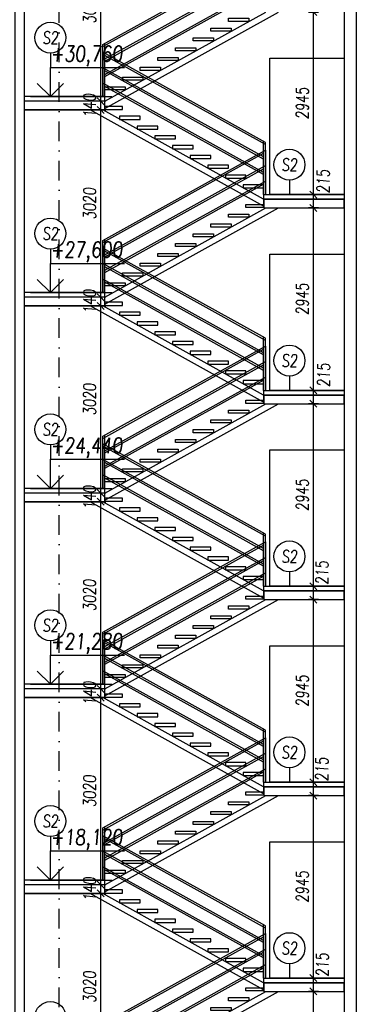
# Model space of a CAD drawing. Header units: millimetres. Extents: x -24606338 to 439687, y 151354 to 480404.
# Tile 64 of 93: x 362198 to 367602, y 203949 to 219834. Entities that reach past the tile are written whole.
import ezdxf
from ezdxf.enums import TextEntityAlignment as Align

# ---------------------------------------------------------------- set-up
doc = ezdxf.new("R2010")
doc.units = ezdxf.units.MM
doc.linetypes.add('ČERCHOVANÁ', pattern=[25.4, 12.7, -6.35, 0, -6.35])
for name, color, linetype in [('DVERE', 4, 'Continuous'), ('KOTY', 7, 'Continuous'), ('OSY', 7, 'Continuous'), ('TENKA', 4, 'Continuous'), ('TLUSTA', 2, 'Continuous'), ('ŽB', 3, 'Continuous')]:
    doc.layers.add(name, color=color, linetype=linetype)
doc.styles.add('CS-ROMANS', font='romans.shx', dxfattribs={"width": 0.75, "oblique": 5})
doc.styles.add('CS-ROMANS_100', font='romans.shx', dxfattribs={"width": 0.75, "oblique": 5, "height": 200})
doc.styles.add('ROMANS', font='romans.shx', dxfattribs={"width": 0.75, "oblique": 5, "height": 200})
doc.dimstyles.new('A_KÓTA_100', dxfattribs={"dimtxt": 200, "dimasz": 4, "dimexe": 100, "dimexo": 1500, "dimgap": 80, "dimtad": 1, "dimdec": 0, "dimdsep": 46, "dimtxsty": 'CS-ROMANS_100', "dimblk": 'KOT_CARA20', "dimcen": 90, "dimse1": 1, "dimse2": 1, "dimclrd": 256, "dimclre": 256, "dimclrt": 256, "dimadec": 0, "dimazin": 0, "dimtfac": 1, "dimtdec": 0, "dimtix": 1, "dimtmove": 2, "dimatfit": 3, "dimldrblk": 'OBLIQUE', "dimfxl": 1, "dimfxlon": 1, "dimtolj": 1, "dimarcsym": 0})

# ---------------------------------------------------------------- blocks, each defined once
blk = doc.blocks.new('VÝŠKOVÁ KÓTA 1')
at = {"ltscale": 0.25}
for p, q in [((0, 3.76), (9.59, 3.76)), ((0, 0), (0, 3.76)), ((0, 0), (-1.7, 1.7)), ((0, 0), (1.7, 1.7))]:
    blk.add_line(p, q, dxfattribs=at)
at = {"style": 'ROMANS', "oblique": 5, "width": 0.8}
blk.add_attdef('VÝŠKA', (0, 4.54), '', height=2, dxfattribs=at)
blk = doc.blocks.new('BUDOVA_A_schodiste_rez')
at = {"layer": 'TENKA', "color": 7}
for p, q in [((37, 2297), (37, 1580)), ((2663, 841), (37, 2297)), ((2663, 807), (67, 2246)), ((2632, 608), (37, 2047)), ((2632, 574), (67, 1996)), ((2632, 358), (37, 1797)), ((2632, 324), (67, 1746)), ((37, -739), (2663, 717)), ((37, -773), (2632, 666)), ((2663, 717), (2663, 0)), ((67, -972), (2663, 467)), ((67, -1006), (2632, 416)), ((67, -1222), (2663, 217)), ((67, -1256), (2632, 166))]:
    blk.add_line(p, q, dxfattribs=at)
for points in [[(67, 1580), (67, 2280)], [(2632, 0), (2632, 858)], [(2663, 0), (2663, 841)], [(2632, 0), (2632, 700)], [(37, -1580), (37, -739)], [(67, -1580), (67, -722)]]:
    blk.add_lwpolyline(points, dxfattribs=at)
at = {"layer": 'TENKA'}
for points in [[(2632, -189), (-171, 1365)], [(2632, -75), (35, 1365)], [(67, -1655), (2665, -215)], [(67, -1769), (2871, -215)]]:
    blk.add_lwpolyline(points, dxfattribs=at)
for points in [[(352, 1422), (67, 1422), (67, 1372), (352, 1372)], [(637, 1264), (307, 1264), (307, 1214), (637, 1214)], [(922, 1106), (592, 1106), (592, 1056), (922, 1056)], [(1207, 948), (877, 948), (877, 898), (1207, 898)], [(1492, 790), (1162, 790), (1162, 740), (1492, 740)], [(1777, 632), (1447, 632), (1447, 582), (1777, 582)], [(2062, 474), (1732, 474), (1732, 424), (2062, 424)], [(2347, 316), (2017, 316), (2017, 266), (2347, 266)], [(2632, 158), (2302, 158), (2302, 108), (2632, 108)], [(2347, -158), (2632, -158), (2632, -208), (2347, -208)], [(2062, -316), (2393, -316), (2393, -366), (2062, -366)], [(1777, -474), (2108, -474), (2108, -524), (1777, -524)], [(1492, -632), (1823, -632), (1823, -682), (1492, -682)], [(1207, -790), (1538, -790), (1538, -840), (1207, -840)], [(922, -948), (1253, -948), (1253, -998), (922, -998)], [(637, -1106), (968, -1106), (968, -1156), (637, -1156)], [(352, -1264), (683, -1264), (683, -1314), (352, -1314)], [(67, -1422), (398, -1422), (398, -1472), (67, -1472)]]:
    blk.add_lwpolyline(points, close=True, dxfattribs=at)
blk = doc.blocks.new('KOT_CARA20')
for p, q in [((0, 0), (-14.1, -14.1)), ((0, 20), (0, -20)), ((0, 0), (14.1, 14.1))]:
    blk.add_line(p, q)
blk = doc.blocks.new('*D2917')
at = {"layer": 'Defpoints', "color": 0, "transparency": 16777216}
for p in [(366942, 204157), (367438, 204157), (367438, 201212)]:
    blk.add_point(p, dxfattribs=at)
at = {"layer": 'KOTY', "lineweight": -2, "transparency": 16777216}
blk.add_line((366942, 201216), (366942, 204153), dxfattribs=at)
at = {"layer": 'KOTY', "lineweight": -2, "transparency": 16777216, "xscale": 4, "yscale": 4, "zscale": 4}
for p, rotation in [((366942, 204157), 90), ((366942, 201212), 270)]:
    blk.add_blockref('KOT_CARA20', p, dxfattribs=dict(at, rotation=rotation))
at = {"layer": 'KOTY', "transparency": 16777216, "insert": (366762, 202685), "char_height": 200, "attachment_point": 5, "rotation": 90, "style": 'CS-ROMANS_100'}
blk.add_mtext('\\A1;2945', dxfattribs=at)
blk = doc.blocks.new('_OBLIQUE')
at = {"color": 0, "linetype": 'ByBlock', "ltscale": 15}
blk.add_line((-0.5, -0.5), (0.5, 0.5), dxfattribs=at)
blk = doc.blocks.new('*D2918')
at = {"layer": 'Defpoints', "color": 0, "transparency": 16777216}
for p in [(366942, 204372), (367438, 204372), (367438, 204157)]:
    blk.add_point(p, dxfattribs=at)
at = {"layer": 'KOTY', "lineweight": -2, "transparency": 16777216}
blk.add_line((366942, 204161), (366942, 204368), dxfattribs=at)
at = {"layer": 'KOTY', "lineweight": -2, "transparency": 16777216, "xscale": 4, "yscale": 4, "zscale": 4}
for p, rotation in [((366942, 204372), 90), ((366942, 204157), 270)]:
    blk.add_blockref('KOT_CARA20', p, dxfattribs=dict(at, rotation=rotation))
at = {"layer": 'KOTY', "transparency": 16777216, "insert": (367086, 204585), "char_height": 200, "attachment_point": 5, "rotation": 90, "style": 'CS-ROMANS_100'}
blk.add_mtext('\\A1;215', dxfattribs=at)
blk = doc.blocks.new('*D2919')
at = {"layer": 'Defpoints', "color": 0, "transparency": 16777216}
for p in [(366942, 207317), (367438, 207317), (367438, 204372)]:
    blk.add_point(p, dxfattribs=at)
at = {"layer": 'KOTY', "lineweight": -2, "transparency": 16777216}
blk.add_line((366942, 204376), (366942, 207313), dxfattribs=at)
at = {"layer": 'KOTY', "lineweight": -2, "transparency": 16777216, "xscale": 4, "yscale": 4, "zscale": 4}
for p, rotation in [((366942, 207317), 90), ((366942, 204372), 270)]:
    blk.add_blockref('KOT_CARA20', p, dxfattribs=dict(at, rotation=rotation))
at = {"layer": 'KOTY', "transparency": 16777216, "insert": (366762, 205845), "char_height": 200, "attachment_point": 5, "rotation": 90, "style": 'CS-ROMANS_100'}
blk.add_mtext('\\A1;2945', dxfattribs=at)
blk = doc.blocks.new('*D2920')
at = {"layer": 'Defpoints', "color": 0, "transparency": 16777216}
for p in [(366942, 207532), (367438, 207532), (367438, 207317)]:
    blk.add_point(p, dxfattribs=at)
at = {"layer": 'KOTY', "lineweight": -2, "transparency": 16777216}
blk.add_line((366942, 207321), (366942, 207528), dxfattribs=at)
at = {"layer": 'KOTY', "lineweight": -2, "transparency": 16777216, "xscale": 4, "yscale": 4, "zscale": 4}
for p, rotation in [((366942, 207532), 90), ((366942, 207317), 270)]:
    blk.add_blockref('KOT_CARA20', p, dxfattribs=dict(at, rotation=rotation))
at = {"layer": 'KOTY', "transparency": 16777216, "insert": (367077, 207741), "char_height": 200, "attachment_point": 5, "rotation": 90, "style": 'CS-ROMANS_100'}
blk.add_mtext('\\A1;215', dxfattribs=at)
blk = doc.blocks.new('*D2921')
at = {"layer": 'Defpoints', "color": 0, "transparency": 16777216}
for p in [(366942, 210477), (367438, 210477), (367438, 207532)]:
    blk.add_point(p, dxfattribs=at)
at = {"layer": 'KOTY', "lineweight": -2, "transparency": 16777216}
blk.add_line((366942, 207536), (366942, 210473), dxfattribs=at)
at = {"layer": 'KOTY', "lineweight": -2, "transparency": 16777216, "xscale": 4, "yscale": 4, "zscale": 4}
for p, rotation in [((366942, 210477), 90), ((366942, 207532), 270)]:
    blk.add_blockref('KOT_CARA20', p, dxfattribs=dict(at, rotation=rotation))
at = {"layer": 'KOTY', "transparency": 16777216, "insert": (366762, 209005), "char_height": 200, "attachment_point": 5, "rotation": 90, "style": 'CS-ROMANS_100'}
blk.add_mtext('\\A1;2945', dxfattribs=at)
blk = doc.blocks.new('*D2922')
at = {"layer": 'Defpoints', "color": 0, "transparency": 16777216}
for p in [(366942, 210692), (367438, 210692), (367438, 210477)]:
    blk.add_point(p, dxfattribs=at)
at = {"layer": 'KOTY', "lineweight": -2, "transparency": 16777216}
blk.add_line((366942, 210481), (366942, 210688), dxfattribs=at)
at = {"layer": 'KOTY', "lineweight": -2, "transparency": 16777216, "xscale": 4, "yscale": 4, "zscale": 4}
for p, rotation in [((366942, 210692), 90), ((366942, 210477), 270)]:
    blk.add_blockref('KOT_CARA20', p, dxfattribs=dict(at, rotation=rotation))
at = {"layer": 'KOTY', "transparency": 16777216, "insert": (367080, 210910), "char_height": 200, "attachment_point": 5, "rotation": 90, "style": 'CS-ROMANS_100'}
blk.add_mtext('\\A1;215', dxfattribs=at)
blk = doc.blocks.new('*D2923')
at = {"layer": 'Defpoints', "color": 0, "transparency": 16777216}
for p in [(366942, 213637), (367438, 213637), (367438, 210692)]:
    blk.add_point(p, dxfattribs=at)
at = {"layer": 'KOTY', "lineweight": -2, "transparency": 16777216}
blk.add_line((366942, 210696), (366942, 213633), dxfattribs=at)
at = {"layer": 'KOTY', "lineweight": -2, "transparency": 16777216, "xscale": 4, "yscale": 4, "zscale": 4}
for p, rotation in [((366942, 213637), 90), ((366942, 210692), 270)]:
    blk.add_blockref('KOT_CARA20', p, dxfattribs=dict(at, rotation=rotation))
at = {"layer": 'KOTY', "transparency": 16777216, "insert": (366762, 212165), "char_height": 200, "attachment_point": 5, "rotation": 90, "style": 'CS-ROMANS_100'}
blk.add_mtext('\\A1;2945', dxfattribs=at)
blk = doc.blocks.new('*D2924')
at = {"layer": 'Defpoints', "color": 0, "transparency": 16777216}
for p in [(366942, 213852), (367438, 213852), (367438, 213637)]:
    blk.add_point(p, dxfattribs=at)
at = {"layer": 'KOTY', "lineweight": -2, "transparency": 16777216}
blk.add_line((366942, 213641), (366942, 213848), dxfattribs=at)
at = {"layer": 'KOTY', "lineweight": -2, "transparency": 16777216, "xscale": 4, "yscale": 4, "zscale": 4}
for p, rotation in [((366942, 213852), 90), ((366942, 213637), 270)]:
    blk.add_blockref('KOT_CARA20', p, dxfattribs=dict(at, rotation=rotation))
at = {"layer": 'KOTY', "transparency": 16777216, "insert": (367107, 214099), "char_height": 200, "attachment_point": 5, "rotation": 90, "style": 'CS-ROMANS_100'}
blk.add_mtext('\\A1;215', dxfattribs=at)
blk = doc.blocks.new('*D2925')
at = {"layer": 'Defpoints', "color": 0, "transparency": 16777216}
for p in [(366942, 216797), (367438, 216797), (367438, 213852)]:
    blk.add_point(p, dxfattribs=at)
at = {"layer": 'KOTY', "lineweight": -2, "transparency": 16777216}
blk.add_line((366942, 213856), (366942, 216793), dxfattribs=at)
at = {"layer": 'KOTY', "lineweight": -2, "transparency": 16777216, "xscale": 4, "yscale": 4, "zscale": 4}
for p, rotation in [((366942, 216797), 90), ((366942, 213852), 270)]:
    blk.add_blockref('KOT_CARA20', p, dxfattribs=dict(at, rotation=rotation))
at = {"layer": 'KOTY', "transparency": 16777216, "insert": (366762, 215325), "char_height": 200, "attachment_point": 5, "rotation": 90, "style": 'CS-ROMANS_100'}
blk.add_mtext('\\A1;2945', dxfattribs=at)
blk = doc.blocks.new('*D2926')
at = {"layer": 'Defpoints', "color": 0, "transparency": 16777216}
for p in [(366942, 217012), (367438, 217012), (367438, 216797)]:
    blk.add_point(p, dxfattribs=at)
at = {"layer": 'KOTY', "lineweight": -2, "transparency": 16777216}
blk.add_line((366942, 216801), (366942, 217008), dxfattribs=at)
at = {"layer": 'KOTY', "lineweight": -2, "transparency": 16777216, "xscale": 4, "yscale": 4, "zscale": 4}
for p, rotation in [((366942, 217012), 90), ((366942, 216797), 270)]:
    blk.add_blockref('KOT_CARA20', p, dxfattribs=dict(at, rotation=rotation))
at = {"layer": 'KOTY', "transparency": 16777216, "insert": (367099, 217224), "char_height": 200, "attachment_point": 5, "rotation": 90, "style": 'CS-ROMANS_100'}
blk.add_mtext('\\A1;215', dxfattribs=at)
blk = doc.blocks.new('*D2927')
at = {"layer": 'Defpoints', "color": 0, "transparency": 16777216}
for p in [(366942, 219957), (367438, 219957), (367438, 217012)]:
    blk.add_point(p, dxfattribs=at)
at = {"layer": 'KOTY', "lineweight": -2, "transparency": 16777216}
blk.add_line((366942, 217016), (366942, 219953), dxfattribs=at)
at = {"layer": 'KOTY', "lineweight": -2, "transparency": 16777216, "xscale": 4, "yscale": 4, "zscale": 4}
for p, rotation in [((366942, 219957), 90), ((366942, 217012), 270)]:
    blk.add_blockref('KOT_CARA20', p, dxfattribs=dict(at, rotation=rotation))
at = {"layer": 'KOTY', "transparency": 16777216, "insert": (366762, 218485), "char_height": 200, "attachment_point": 5, "rotation": 90, "style": 'CS-ROMANS_100'}
blk.add_mtext('\\A1;2945', dxfattribs=at)
blk = doc.blocks.new('*D3402')
at = {"layer": 'Defpoints', "color": 0, "transparency": 16777216}
for p in [(362969, 205737), (363507, 205737), (363190, 202717)]:
    blk.add_point(p, dxfattribs=at)
at = {"layer": 'KOTY', "lineweight": -2, "transparency": 16777216}
blk.add_line((363507, 202721), (363507, 205733), dxfattribs=at)
at = {"layer": 'KOTY', "lineweight": -2, "transparency": 16777216, "xscale": 4, "yscale": 4, "zscale": 4}
for p, rotation in [((363507, 205737), 90), ((363507, 202717), 270)]:
    blk.add_blockref('KOT_CARA20', p, dxfattribs=dict(at, rotation=rotation))
at = {"layer": 'KOTY', "transparency": 16777216, "insert": (363327, 204227), "char_height": 200, "attachment_point": 5, "rotation": 90, "style": 'CS-ROMANS_100'}
blk.add_mtext('\\A1;3020', dxfattribs=at)
blk = doc.blocks.new('*D3403')
at = {"layer": 'Defpoints', "color": 0, "transparency": 16777216}
for p in [(362997, 205877), (363507, 205877), (362969, 205737)]:
    blk.add_point(p, dxfattribs=at)
at = {"layer": 'KOTY', "lineweight": -2, "transparency": 16777216}
for p, q in [((363507, 205881), (363507, 205885)), ((363507, 205737), (363507, 205877)), ((363507, 205733), (363507, 205729))]:
    blk.add_line(p, q, dxfattribs=at)
at = {"layer": 'KOTY', "lineweight": -2, "transparency": 16777216, "xscale": 4, "yscale": 4, "zscale": 4}
for p, rotation in [((363507, 205877), 270), ((363507, 205737), 90)]:
    blk.add_blockref('KOT_CARA20', p, dxfattribs=dict(at, rotation=rotation))
at = {"layer": 'KOTY', "transparency": 16777216, "insert": (363327, 205807), "char_height": 200, "attachment_point": 5, "rotation": 90, "style": 'CS-ROMANS_100'}
blk.add_mtext('\\A1;140', dxfattribs=at)
blk = doc.blocks.new('*D3404')
at = {"layer": 'Defpoints', "color": 0, "transparency": 16777216}
for p in [(363095, 208897), (363507, 208897), (362997, 205877)]:
    blk.add_point(p, dxfattribs=at)
at = {"layer": 'KOTY', "lineweight": -2, "transparency": 16777216}
blk.add_line((363507, 205881), (363507, 208893), dxfattribs=at)
at = {"layer": 'KOTY', "lineweight": -2, "transparency": 16777216, "xscale": 4, "yscale": 4, "zscale": 4}
for p, rotation in [((363507, 208897), 90), ((363507, 205877), 270)]:
    blk.add_blockref('KOT_CARA20', p, dxfattribs=dict(at, rotation=rotation))
at = {"layer": 'KOTY', "transparency": 16777216, "insert": (363327, 207387), "char_height": 200, "attachment_point": 5, "rotation": 90, "style": 'CS-ROMANS_100'}
blk.add_mtext('\\A1;3020', dxfattribs=at)
blk = doc.blocks.new('*D3405')
at = {"layer": 'Defpoints', "color": 0, "transparency": 16777216}
for p in [(363095, 208897), (363131, 209037), (363507, 209037)]:
    blk.add_point(p, dxfattribs=at)
at = {"layer": 'KOTY', "lineweight": -2, "transparency": 16777216}
for p, q in [((363507, 209041), (363507, 209045)), ((363507, 208897), (363507, 209037)), ((363507, 208893), (363507, 208889))]:
    blk.add_line(p, q, dxfattribs=at)
at = {"layer": 'KOTY', "lineweight": -2, "transparency": 16777216, "xscale": 4, "yscale": 4, "zscale": 4}
for p, rotation in [((363507, 209037), 270), ((363507, 208897), 90)]:
    blk.add_blockref('KOT_CARA20', p, dxfattribs=dict(at, rotation=rotation))
at = {"layer": 'KOTY', "transparency": 16777216, "insert": (363327, 208967), "char_height": 200, "attachment_point": 5, "rotation": 90, "style": 'CS-ROMANS_100'}
blk.add_mtext('\\A1;140', dxfattribs=at)
blk = doc.blocks.new('*D3406')
at = {"layer": 'Defpoints', "color": 0, "transparency": 16777216}
for p in [(363144, 212057), (363507, 212057), (363131, 209037)]:
    blk.add_point(p, dxfattribs=at)
at = {"layer": 'KOTY', "lineweight": -2, "transparency": 16777216}
blk.add_line((363507, 209041), (363507, 212053), dxfattribs=at)
at = {"layer": 'KOTY', "lineweight": -2, "transparency": 16777216, "xscale": 4, "yscale": 4, "zscale": 4}
for p, rotation in [((363507, 212057), 90), ((363507, 209037), 270)]:
    blk.add_blockref('KOT_CARA20', p, dxfattribs=dict(at, rotation=rotation))
at = {"layer": 'KOTY', "transparency": 16777216, "insert": (363327, 210547), "char_height": 200, "attachment_point": 5, "rotation": 90, "style": 'CS-ROMANS_100'}
blk.add_mtext('\\A1;3020', dxfattribs=at)
blk = doc.blocks.new('*D3407')
at = {"layer": 'Defpoints', "color": 0, "transparency": 16777216}
for p in [(363086, 212197), (363507, 212197), (363144, 212057)]:
    blk.add_point(p, dxfattribs=at)
at = {"layer": 'KOTY', "lineweight": -2, "transparency": 16777216}
for p, q in [((363507, 212201), (363507, 212205)), ((363507, 212057), (363507, 212197)), ((363507, 212053), (363507, 212049))]:
    blk.add_line(p, q, dxfattribs=at)
at = {"layer": 'KOTY', "lineweight": -2, "transparency": 16777216, "xscale": 4, "yscale": 4, "zscale": 4}
for p, rotation in [((363507, 212197), 270), ((363507, 212057), 90)]:
    blk.add_blockref('KOT_CARA20', p, dxfattribs=dict(at, rotation=rotation))
at = {"layer": 'KOTY', "transparency": 16777216, "insert": (363327, 212127), "char_height": 200, "attachment_point": 5, "rotation": 90, "style": 'CS-ROMANS_100'}
blk.add_mtext('\\A1;140', dxfattribs=at)
blk = doc.blocks.new('*D3408')
at = {"layer": 'Defpoints', "color": 0, "transparency": 16777216}
for p in [(363044, 215217), (363507, 215217), (363086, 212197)]:
    blk.add_point(p, dxfattribs=at)
at = {"layer": 'KOTY', "lineweight": -2, "transparency": 16777216}
blk.add_line((363507, 212201), (363507, 215213), dxfattribs=at)
at = {"layer": 'KOTY', "lineweight": -2, "transparency": 16777216, "xscale": 4, "yscale": 4, "zscale": 4}
for p, rotation in [((363507, 215217), 90), ((363507, 212197), 270)]:
    blk.add_blockref('KOT_CARA20', p, dxfattribs=dict(at, rotation=rotation))
at = {"layer": 'KOTY', "transparency": 16777216, "insert": (363327, 213707), "char_height": 200, "attachment_point": 5, "rotation": 90, "style": 'CS-ROMANS_100'}
blk.add_mtext('\\A1;3020', dxfattribs=at)
blk = doc.blocks.new('*D3409')
at = {"layer": 'Defpoints', "color": 0, "transparency": 16777216}
for p in [(363074, 215357), (363507, 215357), (363044, 215217)]:
    blk.add_point(p, dxfattribs=at)
at = {"layer": 'KOTY', "lineweight": -2, "transparency": 16777216}
for p, q in [((363507, 215361), (363507, 215365)), ((363507, 215217), (363507, 215357)), ((363507, 215213), (363507, 215209))]:
    blk.add_line(p, q, dxfattribs=at)
at = {"layer": 'KOTY', "lineweight": -2, "transparency": 16777216, "xscale": 4, "yscale": 4, "zscale": 4}
for p, rotation in [((363507, 215357), 270), ((363507, 215217), 90)]:
    blk.add_blockref('KOT_CARA20', p, dxfattribs=dict(at, rotation=rotation))
at = {"layer": 'KOTY', "transparency": 16777216, "insert": (363327, 215287), "char_height": 200, "attachment_point": 5, "rotation": 90, "style": 'CS-ROMANS_100'}
blk.add_mtext('\\A1;140', dxfattribs=at)
blk = doc.blocks.new('*D3410')
at = {"layer": 'Defpoints', "color": 0, "transparency": 16777216}
for p in [(363079, 218377), (363507, 218377), (363074, 215357)]:
    blk.add_point(p, dxfattribs=at)
at = {"layer": 'KOTY', "lineweight": -2, "transparency": 16777216}
blk.add_line((363507, 215361), (363507, 218373), dxfattribs=at)
at = {"layer": 'KOTY', "lineweight": -2, "transparency": 16777216, "xscale": 4, "yscale": 4, "zscale": 4}
for p, rotation in [((363507, 218377), 90), ((363507, 215357), 270)]:
    blk.add_blockref('KOT_CARA20', p, dxfattribs=dict(at, rotation=rotation))
at = {"layer": 'KOTY', "transparency": 16777216, "insert": (363327, 216867), "char_height": 200, "attachment_point": 5, "rotation": 90, "style": 'CS-ROMANS_100'}
blk.add_mtext('\\A1;3020', dxfattribs=at)
blk = doc.blocks.new('*D3411')
at = {"layer": 'Defpoints', "color": 0, "transparency": 16777216}
for p in [(363114, 218517), (363507, 218517), (363079, 218377)]:
    blk.add_point(p, dxfattribs=at)
at = {"layer": 'KOTY', "lineweight": -2, "transparency": 16777216}
for p, q in [((363507, 218521), (363507, 218525)), ((363507, 218377), (363507, 218517)), ((363507, 218373), (363507, 218369))]:
    blk.add_line(p, q, dxfattribs=at)
at = {"layer": 'KOTY', "lineweight": -2, "transparency": 16777216, "xscale": 4, "yscale": 4, "zscale": 4}
for p, rotation in [((363507, 218517), 270), ((363507, 218377), 90)]:
    blk.add_blockref('KOT_CARA20', p, dxfattribs=dict(at, rotation=rotation))
at = {"layer": 'KOTY', "transparency": 16777216, "insert": (363327, 218447), "char_height": 200, "attachment_point": 5, "rotation": 90, "style": 'CS-ROMANS_100'}
blk.add_mtext('\\A1;140', dxfattribs=at)
blk = doc.blocks.new('*D3412')
at = {"layer": 'Defpoints', "color": 0, "transparency": 16777216}
for p in [(363029, 221537), (363507, 221537), (363114, 218517)]:
    blk.add_point(p, dxfattribs=at)
at = {"layer": 'KOTY', "lineweight": -2, "transparency": 16777216}
blk.add_line((363507, 218521), (363507, 221533), dxfattribs=at)
at = {"layer": 'KOTY', "lineweight": -2, "transparency": 16777216, "xscale": 4, "yscale": 4, "zscale": 4}
for p, rotation in [((363507, 221537), 90), ((363507, 218517), 270)]:
    blk.add_blockref('KOT_CARA20', p, dxfattribs=dict(at, rotation=rotation))
at = {"layer": 'KOTY', "transparency": 16777216, "insert": (363327, 220027), "char_height": 200, "attachment_point": 5, "rotation": 90, "style": 'CS-ROMANS_100'}
blk.add_mtext('\\A1;3020', dxfattribs=at)

msp = doc.modelspace()

# ---------------------------------------------------------------- linework, layer by layer
at = {"layer": 'DVERE'}
for points in [[(366238.246, 219212.158), (367438.246, 219212.158), (367438.246, 217012.158), (366238.246, 217012.158)], [(366238.246, 216052.158), (367438.246, 216052.158), (367438.246, 213852.158), (366238.246, 213852.158)], [(366238.246, 212892.158), (367438.246, 212892.158), (367438.246, 210692.158), (366238.246, 210692.158)], [(366238.246, 209732.158), (367438.246, 209732.158), (367438.246, 207532.158), (366238.246, 207532.158)], [(366238.246, 206572.158), (367438.246, 206572.158), (367438.246, 204372.158), (366238.246, 204372.158)]]:
    msp.add_lwpolyline(points, close=True, dxfattribs=at)
at = {"layer": 'KOTY'}
for p, q in [((362694.218, 219293.885), (362694.218, 219061.925)), ((366553.922, 217244.118), (366553.922, 217012.158)), ((362694.218, 216133.885), (362694.218, 215901.925)), ((366553.922, 214084.118), (366553.922, 213852.158)), ((362694.218, 212973.885), (362694.218, 212741.925)), ((366553.922, 210924.118), (366553.922, 210692.158)), ((362694.218, 209813.885), (362694.218, 209581.925)), ((366553.922, 207764.118), (366553.922, 207532.158)), ((362694.218, 206653.885), (362694.218, 206421.925)), ((366553.922, 204604.118), (366553.922, 204372.158))]:
    msp.add_line(p, q, dxfattribs=at)
at = {"layer": 'KOTY', "linetype": 'ByBlock'}
for p, q in [((362371.244, 218592.158), (363688.339, 218592.158)), ((362371.244, 215432.158), (363688.339, 215432.158)), ((362371.244, 212272.158), (363688.339, 212272.158)), ((362371.244, 209112.158), (363688.339, 209112.158)), ((362371.244, 205952.158), (363688.339, 205952.158))]:
    msp.add_line(p, q, dxfattribs=at)
at = {"layer": 'KOTY', "ltscale": 20}
for centre in [(362694.218, 219543.885), (366553.922, 217494.118), (362694.218, 216383.885), (366553.922, 214334.118), (362694.218, 213223.885), (366553.922, 211174.118), (362694.218, 210063.885), (366553.922, 208014.118), (362694.218, 206903.885), (366553.922, 204854.118), (362694.218, 203743.885)]:
    msp.add_circle(centre, 250, dxfattribs=at)
at = {"layer": 'OSY', "linetype": 'ČERCHOVANÁ', "ltscale": 25}
msp.add_lwpolyline([(362838.246, 174688.935), (362838.246, 251607.158)], dxfattribs=at)
at = {"layer": 'TENKA'}
for points in [[(363573.246, 218517.158), (362273.246, 218517.158)], [(366138.246, 216937.158), (367438.246, 216937.158)], [(363573.246, 215357.158), (362273.246, 215357.158)], [(366138.246, 213777.158), (367438.246, 213777.158)], [(363573.246, 212197.158), (362273.246, 212197.158)], [(366138.246, 210617.158), (367438.246, 210617.158)], [(363573.246, 209037.158), (362273.246, 209037.158)], [(366138.246, 207457.158), (367438.246, 207457.158)], [(363573.246, 205877.158), (362273.246, 205877.158)], [(366138.246, 204297.158), (367438.246, 204297.158)]]:
    msp.add_lwpolyline(points, dxfattribs=at)
at = {"layer": 'TLUSTA'}
for points in [[(362273.246, 249627.158), (362273.246, 193237.158)], [(367438.246, 245237.158), (367438.246, 179302.158)], [(363573.246, 218592.158), (362273.246, 218592.158)], [(363573.246, 218377.158), (363573.246, 218592.158)], [(363573.246, 218377.158), (362273.246, 218377.158)], [(366138.246, 217012.158), (367438.246, 217012.158)], [(366138.246, 216797.158), (366138.246, 217012.158)], [(366138.246, 216797.158), (367438.246, 216797.158)], [(363573.246, 215432.158), (362273.246, 215432.158)], [(363573.246, 215217.158), (363573.246, 215432.158)], [(363573.246, 215217.158), (362273.246, 215217.158)], [(366138.246, 213852.158), (367438.246, 213852.158)], [(366138.246, 213637.158), (366138.246, 213852.158)], [(366138.246, 213637.158), (367438.246, 213637.158)], [(363573.246, 212272.158), (362273.246, 212272.158)], [(363573.246, 212057.158), (363573.246, 212272.158)], [(363573.246, 212057.158), (362273.246, 212057.158)], [(366138.246, 210692.158), (367438.246, 210692.158)], [(366138.246, 210477.158), (366138.246, 210692.158)], [(366138.246, 210477.158), (367438.246, 210477.158)], [(363573.246, 209112.158), (362273.246, 209112.158)], [(363573.246, 208897.158), (363573.246, 209112.158)], [(363573.246, 208897.158), (362273.246, 208897.158)], [(366138.246, 207532.158), (367438.246, 207532.158)], [(366138.246, 207317.158), (366138.246, 207532.158)], [(366138.246, 207317.158), (367438.246, 207317.158)], [(363573.246, 205952.158), (362273.246, 205952.158)], [(363573.246, 205737.158), (363573.246, 205952.158)], [(363573.246, 205737.158), (362273.246, 205737.158)], [(366138.246, 204372.158), (367438.246, 204372.158)], [(366138.246, 204157.158), (366138.246, 204372.158)], [(366138.246, 204157.158), (367438.246, 204157.158)]]:
    msp.add_lwpolyline(points, dxfattribs=at)
at = {"layer": 'ŽB'}
for points in [[(362123.246, 249627.158), (362273.246, 249627.158), (362273.246, 193237.158), (362123.246, 193237.158)], [(362273.246, 218377.158), (363573.246, 218377.158), (363573.246, 218517.158), (362273.246, 218517.158)], [(366138.246, 216797.158), (367438.246, 216797.158), (367438.246, 216937.158), (366138.246, 216937.158)], [(362273.246, 215217.158), (363573.246, 215217.158), (363573.246, 215357.158), (362273.246, 215357.158)], [(366138.246, 213637.158), (367438.246, 213637.158), (367438.246, 213777.158), (366138.246, 213777.158)], [(362273.246, 212057.158), (363573.246, 212057.158), (363573.246, 212197.158), (362273.246, 212197.158)], [(366138.246, 210477.158), (367438.246, 210477.158), (367438.246, 210617.158), (366138.246, 210617.158)], [(362273.246, 208897.158), (363573.246, 208897.158), (363573.246, 209037.158), (362273.246, 209037.158)], [(366138.246, 207317.158), (367438.246, 207317.158), (367438.246, 207457.158), (366138.246, 207457.158)], [(362273.246, 205737.158), (363573.246, 205737.158), (363573.246, 205877.158), (362273.246, 205877.158)], [(366138.246, 204157.158), (367438.246, 204157.158), (367438.246, 204297.158), (366138.246, 204297.158)]]:
    msp.add_lwpolyline(points, close=True, dxfattribs=at)
msp.add_lwpolyline([(367438.246, 245237.158), (367438.246, 179302.158), (367638.246, 179302.158), (367638.246, 245237.158)], dxfattribs=at)

# ---------------------------------------------------------------- block references
at = {"layer": 'KOTY', "xscale": 125, "yscale": 125, "zscale": 125}
for p, values in [((362694.218, 218592.158), {'VÝŠKA': '+30,760'}), ((362694.218, 215432.158), {'VÝŠKA': '+27,600'}), ((362694.218, 212272.158), {'VÝŠKA': '+24,440'}), ((362694.218, 209112.158), {'VÝŠKA': '+21,280'}), ((362694.218, 205952.158), {'VÝŠKA': '+18,120'})]:
    msp.add_blockref('VÝŠKOVÁ KÓTA 1', p, dxfattribs=at).add_auto_attribs(values)
at = {"layer": 'TENKA'}
for p in [(363505.746, 220172.158), (363505.746, 217012.158), (363505.746, 213852.158), (363505.746, 210692.158), (363505.746, 207532.158), (363505.746, 204372.158)]:
    msp.add_blockref('BUDOVA_A_schodiste_rez', p, dxfattribs=at)

# ---------------------------------------------------------------- texts
at = {"layer": 'KOTY', "ltscale": 20, "style": 'CS-ROMANS', "oblique": 5, "width": 0.75}
for p in [(362694.218, 219543.885), (366553.922, 217494.118), (362694.218, 216383.885), (366553.922, 214334.118), (362694.218, 213223.885), (366553.922, 211174.118), (362694.218, 210063.885), (366553.922, 208014.118), (362694.218, 206903.885), (366553.922, 204854.118)]:
    msp.add_text('S2', height=200, dxfattribs=at).set_placement(p, align=Align.MIDDLE)

# ---------------------------------------------------------------- dimensions: what is measured, and where the dimension line sits
at = {"layer": 'KOTY'}
for base, p1, p2, picture, middle in [((363507.293, 221537.158), (363114.02, 218517.158), (363028.81, 221537.158), '*D3412', (363327.293, 220027.158)), ((366942.424, 219957.158), (367438.246, 217012.158), (367438.246, 219957.158), '*D2927', (366762.424, 218484.658)), ((363507.293, 218517.158), (363078.93, 218377.158), (363114.02, 218517.158), '*D3411', (363327.293, 218447.158)), ((363507.293, 218377.158), (363073.848, 215357.158), (363078.93, 218377.158), '*D3410', (363327.293, 216867.158)), ((366942.424, 216797.158), (367438.246, 213852.158), (367438.246, 216797.158), '*D2925', (366762.424, 215324.658)), ((363507.293, 215357.158), (363043.771, 215217.158), (363073.848, 215357.158), '*D3409', (363327.293, 215287.158)), ((363507.293, 215217.158), (363086.162, 212197.158), (363043.771, 215217.158), '*D3408', (363327.293, 213707.158)), ((366942.424, 213637.158), (367438.246, 210692.158), (367438.246, 213637.158), '*D2923', (366762.424, 212164.658)), ((363507.293, 212197.158), (363144.282, 212057.158), (363086.162, 212197.158), '*D3407', (363327.293, 212127.158)), ((363507.293, 212057.158), (363131.08, 209037.158), (363144.282, 212057.158), '*D3406', (363327.293, 210547.158)), ((366942.424, 210477.158), (367438.246, 207532.158), (367438.246, 210477.158), '*D2921', (366762.424, 209004.658)), ((363507.293, 209037.158), (363095.312, 208897.158), (363131.08, 209037.158), '*D3405', (363327.293, 208967.158)), ((363507.293, 208897.158), (362997.476, 205877.158), (363095.312, 208897.158), '*D3404', (363327.293, 207387.158)), ((366942.424, 207317.158), (367438.246, 204372.158), (367438.246, 207317.158), '*D2919', (366762.424, 205844.658)), ((363507.293, 205877.158), (362969.026, 205737.158), (362997.476, 205877.158), '*D3403', (363327.293, 205807.158)), ((363507.293, 205737.158), (363190.433, 202717.158), (362969.026, 205737.158), '*D3402', (363327.293, 204227.158)), ((366942.424, 204157.158), (367438.246, 201212.158), (367438.246, 204157.158), '*D2917', (366762.424, 202684.658))]:
    dim = msp.add_linear_dim(base=base, p1=p1, p2=p2, angle=90, dimstyle='A_KÓTA_100', dxfattribs=at)
    dim.commit()
    dim.dimension.update_dxf_attribs({"geometry": picture, "text_midpoint": middle})
for base, p1, p2, picture, middle in [((366942.424, 217012.158), (367438.246, 216797.158), (367438.246, 217012.158), '*D2926', (367099.414, 217223.658)), ((366942.424, 213852.158), (367438.246, 213637.158), (367438.246, 213852.158), '*D2924', (367107.06, 214098.575)), ((366942.424, 210692.158), (367438.246, 210477.158), (367438.246, 210692.158), '*D2922', (367079.502, 210910.247)), ((366942.424, 207532.158), (367438.246, 207317.158), (367438.246, 207532.158), '*D2920', (367077.487, 207741.308)), ((366942.424, 204372.158), (367438.246, 204157.158), (367438.246, 204372.158), '*D2918', (367085.547, 204585.295))]:
    dim = msp.add_linear_dim(base=base, p1=p1, p2=p2, angle=90, dimstyle='A_KÓTA_100', dxfattribs=at)
    dim.commit()
    dim.dimension.update_dxf_attribs({"geometry": picture, "text_midpoint": middle, "dimtype": 160})

doc.saveas('drawing.dxf')
